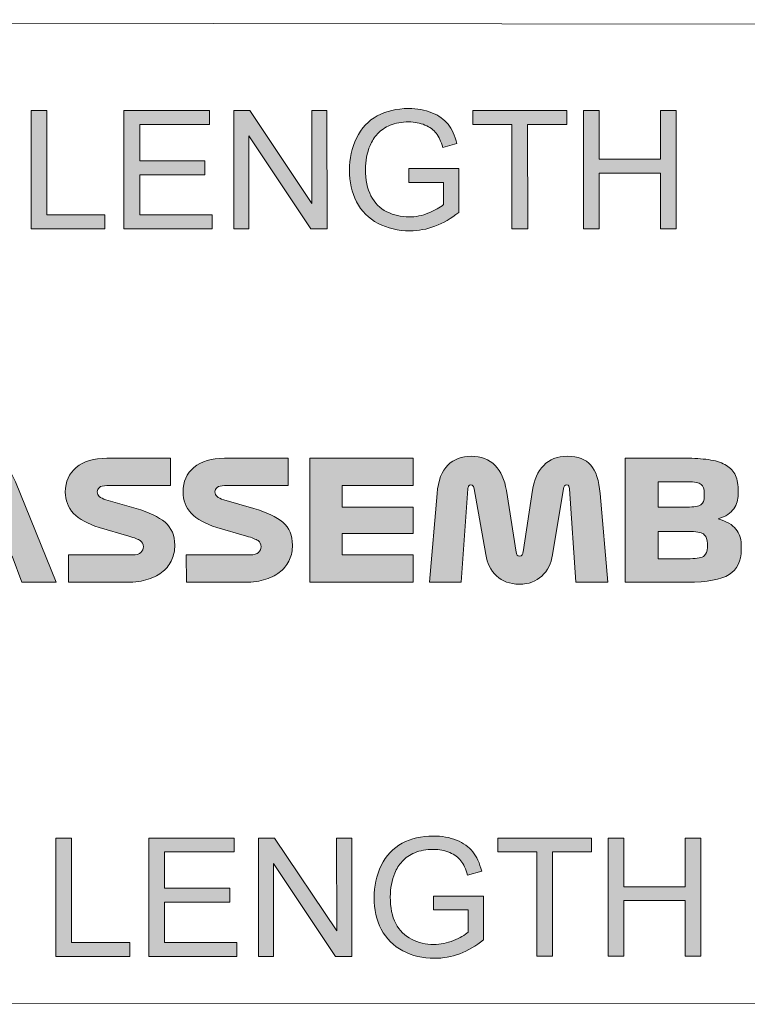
# Model space of a CAD drawing. Header units: millimetres. Extents: x 7 to 595, y -296 to -6.
# Tile 105 of 131: x 486 to 505, y -177 to -152. Entities that reach past the tile are written whole.
import ezdxf

# ---------------------------------------------------------------- set-up
doc = ezdxf.new("R2010")
doc.units = ezdxf.units.MM
doc.header["$MEASUREMENT"] = 0
doc.layers.add('Layer 1', color=7, linetype='Continuous', lineweight=0)

# ---------------------------------------------------------------- blocks, each defined once
blk = doc.blocks.new('Block_51')
at = {"layer": 'Layer 1', "true_color": 0x010101, "transparency": 33554687}
for points in [[(486.388, -157.071), (486.388, -154.04), (486.79, -154.04), (486.79, -156.715), (488.281, -156.715), (488.281, -157.071)], [(488.768, -157.071), (488.768, -154.04), (490.956, -154.039), (490.956, -154.395), (489.17, -154.395), (489.17, -155.326), (490.842, -155.326), (490.842, -155.682), (489.17, -155.682), (489.17, -156.715), (491.029, -156.715), (491.029, -157.07)], [(491.579, -157.07), (491.579, -154.039), (491.991, -154.039), (493.581, -156.418), (493.581, -154.039), (493.966, -154.039), (493.967, -157.07), (493.555, -157.07), (491.964, -154.691), (491.964, -157.07)], [(498.704, -157.069), (498.703, -154.394), (497.704, -154.394), (497.704, -154.038), (500.104, -154.038), (500.105, -154.394), (499.105, -154.394), (499.106, -157.069)], [(500.536, -157.069), (500.536, -154.038), (500.938, -154.038), (500.938, -155.287), (502.504, -155.287), (502.504, -154.038), (502.906, -154.038), (502.907, -157.069), (502.504, -157.069), (502.504, -155.642), (500.938, -155.642), (500.938, -157.069)], [(493.527, -166.123), (493.526, -162.948), (496.176, -162.948), (496.177, -163.646), (494.352, -163.647), (494.352, -164.197), (496.177, -164.197), (496.177, -164.874), (494.352, -164.874), (494.352, -165.425), (496.177, -165.424), (496.177, -166.123)], [(487.022, -175.71), (487.021, -172.679), (487.423, -172.679), (487.424, -175.354), (488.914, -175.354), (488.914, -175.71)], [(489.401, -175.709), (489.401, -172.678), (491.59, -172.678), (491.59, -173.034), (489.803, -173.034), (489.803, -173.965), (491.475, -173.965), (491.476, -174.321), (489.803, -174.321), (489.804, -175.354), (491.662, -175.354), (491.662, -175.709)], [(492.212, -175.709), (492.212, -172.678), (492.624, -172.678), (494.215, -175.057), (494.214, -172.678), (494.6, -172.678), (494.6, -175.709), (494.188, -175.709), (492.597, -173.33), (492.598, -175.709)], [(499.337, -175.708), (499.337, -173.033), (498.338, -173.033), (498.338, -172.677), (500.738, -172.677), (500.738, -173.033), (499.739, -173.033), (499.739, -175.708)], [(501.169, -175.708), (501.169, -172.677), (501.571, -172.677), (501.571, -173.926), (503.137, -173.926), (503.137, -172.677), (503.539, -172.677), (503.54, -175.708), (503.138, -175.708), (503.137, -174.281), (501.571, -174.281), (501.571, -175.708)]]:
    blk.add_hatch(color=18, dxfattribs=at).paths.add_polyline_path(points)
h = blk.add_hatch(color=18, dxfattribs=at)
edge = h.paths.add_edge_path()
edge.add_spline(control_points=[(496.058, -155.88), (496.058, -155.88), (496.058, -155.525), (496.058, -155.525), (496.058, -155.525), (497.341, -155.524), (497.341, -155.524), (497.341, -155.524), (497.341, -156.648), (497.341, -156.648), (497.144, -156.804), (496.941, -156.923), (496.732, -157.002), (496.522, -157.081), (496.307, -157.12), (496.087, -157.12), (495.789, -157.121), (495.519, -157.057), (495.275, -156.929), (495.033, -156.802), (494.848, -156.618), (494.725, -156.377), (494.601, -156.136), (494.539, -155.866), (494.539, -155.569), (494.539, -155.274), (494.6, -154.999), (494.723, -154.743), (494.847, -154.488), (495.024, -154.298), (495.255, -154.174), (495.487, -154.05), (495.753, -153.988), (496.055, -153.988), (496.274, -153.988), (496.472, -154.023), (496.649, -154.094), (496.827, -154.166), (496.966, -154.264), (497.066, -154.391), (497.167, -154.518), (497.243, -154.683), (497.295, -154.887), (497.295, -154.887), (496.933, -154.986), (496.933, -154.986), (496.887, -154.832), (496.831, -154.711), (496.764, -154.622), (496.696, -154.534), (496.6, -154.463), (496.475, -154.41), (496.35, -154.358), (496.211, -154.331), (496.057, -154.331), (495.875, -154.331), (495.717, -154.359), (495.583, -154.415), (495.449, -154.471), (495.342, -154.544), (495.26, -154.636), (495.178, -154.727), (495.114, -154.827), (495.069, -154.936), (494.992, -155.124), (494.953, -155.327), (494.953, -155.547), (494.953, -155.817), (495, -156.044), (495.093, -156.227), (495.186, -156.409), (495.321, -156.544), (495.498, -156.632), (495.676, -156.721), (495.865, -156.765), (496.064, -156.765), (496.238, -156.765), (496.407, -156.731), (496.572, -156.664), (496.737, -156.596), (496.862, -156.525), (496.947, -156.448), (496.947, -156.448), (496.947, -155.88), (496.947, -155.88), (496.947, -155.88), (496.058, -155.88), (496.058, -155.88)], knot_values=[0, 0, 0, 0, 1, 1, 1, 2, 2, 2, 3, 3, 3, 4, 4, 4, 5, 5, 5, 6, 6, 6, 7, 7, 7, 8, 8, 8, 9, 9, 9, 10, 10, 10, 11, 11, 11, 12, 12, 12, 13, 13, 13, 14, 14, 14, 15, 15, 15, 16, 16, 16, 17, 17, 17, 18, 18, 18, 19, 19, 19, 20, 20, 20, 21, 21, 21, 22, 22, 22, 23, 23, 23, 24, 24, 24, 25, 25, 25, 26, 26, 26, 27, 27, 27, 28, 28, 28, 29, 29, 29, 29], degree=3, periodic=0)
h = blk.add_hatch(color=18, dxfattribs=at)
edge = h.paths.add_edge_path()
edge.add_spline(control_points=[(485.09, -163.716), (485.09, -163.716), (484.671, -164.804), (484.671, -164.804), (484.671, -164.804), (485.653, -164.803), (485.653, -164.803), (485.653, -164.803), (485.242, -163.716), (485.242, -163.716), (485.234, -163.696), (485.224, -163.678), (485.215, -163.663), (485.205, -163.647), (485.188, -163.639), (485.166, -163.639), (485.146, -163.639), (485.131, -163.646), (485.119, -163.66), (485.108, -163.675), (485.098, -163.693), (485.09, -163.716)], knot_values=[0, 0, 0, 0, 1, 1, 1, 2, 2, 2, 3, 3, 3, 4, 4, 4, 5, 5, 5, 6, 6, 6, 7, 7, 7, 7], degree=3, periodic=0)
edge = h.paths.add_edge_path()
edge.add_spline(control_points=[(486.152, -166.124), (486.152, -166.124), (485.903, -165.46), (485.903, -165.46), (485.903, -165.46), (484.417, -165.46), (484.417, -165.46), (484.417, -165.46), (484.163, -166.124), (484.163, -166.124), (484.163, -166.124), (483.308, -166.125), (483.308, -166.125), (483.308, -166.125), (484.362, -163.563), (484.362, -163.563), (484.443, -163.363), (484.544, -163.202), (484.664, -163.081), (484.784, -162.959), (484.95, -162.898), (485.162, -162.898), (485.382, -162.898), (485.554, -162.958), (485.68, -163.078), (485.806, -163.198), (485.908, -163.357), (485.987, -163.555), (485.987, -163.555), (487.033, -166.124), (487.033, -166.124), (487.033, -166.124), (486.152, -166.124), (486.152, -166.124), (486.152, -166.124), (486.152, -166.124), (486.152, -166.124)], knot_values=[0, 0, 0, 0, 1, 1, 1, 2, 2, 2, 3, 3, 3, 4, 4, 4, 5, 5, 5, 6, 6, 6, 7, 7, 7, 8, 8, 8, 9, 9, 9, 10, 10, 10, 11, 11, 11, 12, 12, 12, 12], degree=3, periodic=0)
h = blk.add_hatch(color=18, dxfattribs=at)
edge = h.paths.add_edge_path()
edge.add_spline(control_points=[(488.891, -164.943), (488.891, -164.943), (488.129, -164.718), (488.129, -164.718), (487.836, -164.631), (487.618, -164.511), (487.477, -164.359), (487.336, -164.206), (487.266, -164.024), (487.266, -163.813), (487.266, -163.547), (487.359, -163.337), (487.545, -163.182), (487.731, -163.027), (487.994, -162.949), (488.332, -162.949), (488.332, -162.949), (489.962, -162.949), (489.962, -162.949), (489.962, -162.949), (489.962, -163.647), (489.962, -163.647), (489.962, -163.647), (488.328, -163.647), (488.328, -163.647), (488.238, -163.647), (488.174, -163.664), (488.138, -163.696), (488.101, -163.729), (488.083, -163.765), (488.083, -163.804), (488.083, -163.855), (488.1, -163.896), (488.136, -163.929), (488.171, -163.961), (488.228, -163.989), (488.307, -164.011), (488.307, -164.011), (489.082, -164.236), (489.082, -164.236), (489.409, -164.332), (489.655, -164.449), (489.821, -164.589), (489.986, -164.729), (490.068, -164.924), (490.068, -165.175), (490.068, -165.305), (490.043, -165.428), (489.994, -165.544), (489.945, -165.659), (489.87, -165.76), (489.77, -165.844), (489.67, -165.929), (489.543, -165.997), (489.389, -166.048), (489.235, -166.098), (489.055, -166.124), (488.849, -166.124), (488.849, -166.124), (487.35, -166.124), (487.35, -166.124), (487.35, -166.124), (487.35, -165.425), (487.35, -165.425), (487.35, -165.425), (488.976, -165.425), (488.976, -165.425), (489.083, -165.425), (489.158, -165.404), (489.2, -165.362), (489.243, -165.319), (489.264, -165.27), (489.264, -165.214), (489.264, -165.146), (489.238, -165.094), (489.186, -165.059), (489.133, -165.024), (489.035, -164.985), (488.891, -164.943)], knot_values=[0, 0, 0, 0, 1, 1, 1, 2, 2, 2, 3, 3, 3, 4, 4, 4, 5, 5, 5, 6, 6, 6, 7, 7, 7, 8, 8, 8, 9, 9, 9, 10, 10, 10, 11, 11, 11, 12, 12, 12, 13, 13, 13, 14, 14, 14, 15, 15, 15, 16, 16, 16, 17, 17, 17, 18, 18, 18, 19, 19, 19, 20, 20, 20, 21, 21, 21, 22, 22, 22, 23, 23, 23, 24, 24, 24, 25, 25, 25, 26, 26, 26, 26], degree=3, periodic=0)
h = blk.add_hatch(color=18, dxfattribs=at)
edge = h.paths.add_edge_path()
edge.add_spline(control_points=[(491.905, -164.942), (491.905, -164.942), (491.143, -164.718), (491.143, -164.718), (490.85, -164.631), (490.632, -164.511), (490.491, -164.358), (490.35, -164.206), (490.28, -164.024), (490.28, -163.812), (490.28, -163.547), (490.373, -163.337), (490.559, -163.181), (490.745, -163.026), (491.008, -162.949), (491.346, -162.948), (491.346, -162.948), (492.976, -162.948), (492.976, -162.948), (492.976, -162.948), (492.976, -163.647), (492.976, -163.647), (492.976, -163.647), (491.342, -163.647), (491.342, -163.647), (491.252, -163.647), (491.188, -163.663), (491.152, -163.696), (491.115, -163.728), (491.097, -163.764), (491.097, -163.804), (491.097, -163.855), (491.114, -163.896), (491.15, -163.929), (491.185, -163.961), (491.242, -163.989), (491.321, -164.011), (491.321, -164.011), (492.096, -164.235), (492.096, -164.235), (492.423, -164.331), (492.669, -164.449), (492.835, -164.589), (493, -164.728), (493.082, -164.924), (493.082, -165.175), (493.082, -165.305), (493.058, -165.428), (493.008, -165.543), (492.959, -165.659), (492.884, -165.759), (492.784, -165.844), (492.684, -165.929), (492.557, -165.996), (492.403, -166.047), (492.249, -166.098), (492.069, -166.123), (491.863, -166.123), (491.863, -166.123), (490.365, -166.124), (490.365, -166.124), (490.365, -166.124), (490.364, -165.425), (490.364, -165.425), (490.364, -165.425), (491.99, -165.425), (491.99, -165.425), (492.097, -165.425), (492.172, -165.404), (492.214, -165.361), (492.257, -165.319), (492.278, -165.27), (492.278, -165.213), (492.278, -165.145), (492.252, -165.094), (492.2, -165.059), (492.147, -165.023), (492.049, -164.985), (491.905, -164.942)], knot_values=[0, 0, 0, 0, 1, 1, 1, 2, 2, 2, 3, 3, 3, 4, 4, 4, 5, 5, 5, 6, 6, 6, 7, 7, 7, 8, 8, 8, 9, 9, 9, 10, 10, 10, 11, 11, 11, 12, 12, 12, 13, 13, 13, 14, 14, 14, 15, 15, 15, 16, 16, 16, 17, 17, 17, 18, 18, 18, 19, 19, 19, 20, 20, 20, 21, 21, 21, 22, 22, 22, 23, 23, 23, 24, 24, 24, 25, 25, 25, 26, 26, 26, 26], degree=3, periodic=0)
h = blk.add_hatch(color=18, dxfattribs=at)
edge = h.paths.add_edge_path()
edge.add_spline(control_points=[(496.588, -166.123), (496.588, -166.123), (496.786, -163.854), (496.786, -163.854), (496.814, -163.515), (496.907, -163.271), (497.063, -163.121), (497.22, -162.972), (497.418, -162.897), (497.658, -162.897), (497.915, -162.897), (498.119, -162.975), (498.27, -163.132), (498.421, -163.288), (498.518, -163.502), (498.56, -163.773), (498.56, -163.773), (498.81, -165.352), (498.81, -165.352), (498.816, -165.386), (498.825, -165.411), (498.837, -165.428), (498.85, -165.445), (498.871, -165.454), (498.899, -165.454), (498.927, -165.454), (498.948, -165.444), (498.962, -165.424), (498.976, -165.404), (498.985, -165.377), (498.988, -165.344), (498.988, -165.344), (499.229, -163.769), (499.229, -163.769), (499.268, -163.501), (499.364, -163.288), (499.515, -163.132), (499.665, -162.975), (499.868, -162.897), (500.122, -162.897), (500.39, -162.897), (500.59, -162.972), (500.721, -163.123), (500.852, -163.274), (500.932, -163.517), (500.96, -163.853), (500.96, -163.853), (501.16, -166.122), (501.16, -166.122), (501.16, -166.122), (500.342, -166.122), (500.342, -166.122), (500.342, -166.122), (500.173, -163.731), (500.173, -163.731), (500.17, -163.702), (500.165, -163.678), (500.158, -163.659), (500.151, -163.639), (500.133, -163.629), (500.105, -163.629), (500.082, -163.629), (500.064, -163.638), (500.05, -163.657), (500.036, -163.675), (500.027, -163.697), (500.025, -163.722), (500.025, -163.722), (499.741, -165.42), (499.741, -165.42), (499.705, -165.645), (499.614, -165.828), (499.468, -165.966), (499.323, -166.104), (499.132, -166.173), (498.895, -166.173), (498.649, -166.173), (498.453, -166.102), (498.306, -165.96), (498.159, -165.817), (498.068, -165.636), (498.031, -165.416), (498.031, -165.416), (497.734, -163.727), (497.734, -163.727), (497.729, -163.696), (497.719, -163.672), (497.705, -163.655), (497.691, -163.638), (497.672, -163.629), (497.65, -163.629), (497.622, -163.629), (497.602, -163.639), (497.593, -163.659), (497.583, -163.679), (497.576, -163.704), (497.574, -163.735), (497.574, -163.735), (497.405, -166.123), (497.405, -166.123), (497.405, -166.123), (496.588, -166.123), (496.588, -166.123)], knot_values=[0, 0, 0, 0, 1, 1, 1, 2, 2, 2, 3, 3, 3, 4, 4, 4, 5, 5, 5, 6, 6, 6, 7, 7, 7, 8, 8, 8, 9, 9, 9, 10, 10, 10, 11, 11, 11, 12, 12, 12, 13, 13, 13, 14, 14, 14, 15, 15, 15, 16, 16, 16, 17, 17, 17, 18, 18, 18, 19, 19, 19, 20, 20, 20, 21, 21, 21, 22, 22, 22, 23, 23, 23, 24, 24, 24, 25, 25, 25, 26, 26, 26, 27, 27, 27, 28, 28, 28, 29, 29, 29, 30, 30, 30, 31, 31, 31, 32, 32, 32, 33, 33, 33, 34, 34, 34, 34], degree=3, periodic=0)
h = blk.add_hatch(color=18, dxfattribs=at)
edge = h.paths.add_edge_path()
edge.add_spline(control_points=[(503.289, -164.827), (503.289, -164.827), (502.45, -164.827), (502.45, -164.827), (502.45, -164.827), (502.451, -165.521), (502.451, -165.521), (502.451, -165.521), (503.268, -165.521), (503.268, -165.521), (503.454, -165.521), (503.574, -165.497), (503.627, -165.449), (503.681, -165.401), (503.708, -165.329), (503.708, -165.233), (503.708, -165.233), (503.708, -165.131), (503.708, -165.131), (503.708, -165.035), (503.682, -164.961), (503.629, -164.907), (503.577, -164.853), (503.464, -164.827), (503.289, -164.827)], knot_values=[0, 0, 0, 0, 1, 1, 1, 2, 2, 2, 3, 3, 3, 4, 4, 4, 5, 5, 5, 6, 6, 6, 7, 7, 7, 8, 8, 8, 8], degree=3, periodic=0)
edge = h.paths.add_edge_path()
edge.add_spline(control_points=[(503.208, -163.548), (503.208, -163.548), (502.45, -163.548), (502.45, -163.548), (502.45, -163.548), (502.45, -164.2), (502.45, -164.2), (502.45, -164.2), (503.187, -164.2), (503.187, -164.2), (503.368, -164.2), (503.486, -164.179), (503.543, -164.137), (503.599, -164.094), (503.627, -164.025), (503.627, -163.929), (503.627, -163.929), (503.627, -163.832), (503.627, -163.832), (503.627, -163.736), (503.6, -163.665), (503.545, -163.618), (503.49, -163.571), (503.377, -163.548), (503.208, -163.548), (503.208, -163.548), (503.208, -163.548), (503.208, -163.548)], knot_values=[0, 0, 0, 0, 1, 1, 1, 2, 2, 2, 3, 3, 3, 4, 4, 4, 5, 5, 5, 6, 6, 6, 7, 7, 7, 8, 8, 8, 9, 9, 9, 9], degree=3, periodic=0)
edge = h.paths.add_edge_path()
edge.add_spline(control_points=[(503.149, -162.947), (503.369, -162.947), (503.564, -162.959), (503.733, -162.983), (503.902, -163.007), (504.043, -163.048), (504.154, -163.108), (504.266, -163.167), (504.35, -163.247), (504.408, -163.349), (504.466, -163.451), (504.495, -163.58), (504.495, -163.739), (504.495, -163.739), (504.495, -163.878), (504.495, -163.878), (504.495, -164.008), (504.458, -164.129), (504.385, -164.24), (504.312, -164.352), (504.178, -164.438), (503.983, -164.5), (504.197, -164.563), (504.35, -164.651), (504.44, -164.765), (504.53, -164.879), (504.576, -165.004), (504.576, -165.14), (504.576, -165.14), (504.576, -165.288), (504.576, -165.288), (504.576, -165.587), (504.471, -165.801), (504.262, -165.929), (504.054, -166.058), (503.699, -166.122), (503.2, -166.122), (503.2, -166.122), (501.604, -166.122), (501.604, -166.122), (501.604, -166.122), (501.604, -162.947), (501.604, -162.947), (501.604, -162.947), (503.149, -162.947), (503.149, -162.947), (503.149, -162.947), (503.149, -162.947), (503.149, -162.947)], knot_values=[0, 0, 0, 0, 1, 1, 1, 2, 2, 2, 3, 3, 3, 4, 4, 4, 5, 5, 5, 6, 6, 6, 7, 7, 7, 8, 8, 8, 9, 9, 9, 10, 10, 10, 11, 11, 11, 12, 12, 12, 13, 13, 13, 14, 14, 14, 15, 15, 15, 16, 16, 16, 16], degree=3, periodic=0)
h = blk.add_hatch(color=18, dxfattribs=at)
edge = h.paths.add_edge_path()
edge.add_spline(control_points=[(496.692, -174.519), (496.692, -174.519), (496.692, -174.163), (496.692, -174.163), (496.692, -174.163), (497.974, -174.163), (497.974, -174.163), (497.974, -174.163), (497.974, -175.286), (497.974, -175.286), (497.778, -175.443), (497.574, -175.562), (497.365, -175.641), (497.155, -175.72), (496.94, -175.759), (496.72, -175.759), (496.422, -175.759), (496.152, -175.696), (495.909, -175.568), (495.666, -175.441), (495.482, -175.256), (495.358, -175.016), (495.234, -174.775), (495.172, -174.505), (495.172, -174.208), (495.172, -173.913), (495.233, -173.638), (495.357, -173.382), (495.48, -173.126), (495.657, -172.937), (495.889, -172.813), (496.12, -172.689), (496.387, -172.627), (496.689, -172.627), (496.907, -172.627), (497.106, -172.662), (497.283, -172.733), (497.46, -172.804), (497.599, -172.903), (497.699, -173.03), (497.8, -173.156), (497.876, -173.322), (497.928, -173.526), (497.928, -173.526), (497.566, -173.625), (497.566, -173.625), (497.521, -173.471), (497.464, -173.35), (497.397, -173.261), (497.329, -173.173), (497.233, -173.102), (497.108, -173.049), (496.983, -172.996), (496.844, -172.97), (496.691, -172.97), (496.508, -172.97), (496.35, -172.998), (496.216, -173.054), (496.083, -173.109), (495.975, -173.183), (495.893, -173.275), (495.811, -173.366), (495.748, -173.466), (495.702, -173.574), (495.625, -173.763), (495.587, -173.966), (495.587, -174.185), (495.587, -174.456), (495.633, -174.683), (495.726, -174.866), (495.819, -175.048), (495.954, -175.183), (496.132, -175.271), (496.309, -175.359), (496.498, -175.404), (496.697, -175.404), (496.871, -175.404), (497.04, -175.37), (497.205, -175.303), (497.371, -175.235), (497.495, -175.164), (497.581, -175.087), (497.581, -175.087), (497.581, -174.519), (497.581, -174.519), (497.581, -174.519), (496.692, -174.519), (496.692, -174.519)], knot_values=[0, 0, 0, 0, 1, 1, 1, 2, 2, 2, 3, 3, 3, 4, 4, 4, 5, 5, 5, 6, 6, 6, 7, 7, 7, 8, 8, 8, 9, 9, 9, 10, 10, 10, 11, 11, 11, 12, 12, 12, 13, 13, 13, 14, 14, 14, 15, 15, 15, 16, 16, 16, 17, 17, 17, 18, 18, 18, 19, 19, 19, 20, 20, 20, 21, 21, 21, 22, 22, 22, 23, 23, 23, 24, 24, 24, 25, 25, 25, 26, 26, 26, 27, 27, 27, 28, 28, 28, 29, 29, 29, 29], degree=3, periodic=0)
at = {"layer": 'Layer 1'}
for points in [[(486.388, -157.071), (486.388, -154.04), (486.79, -154.04), (486.79, -156.715), (488.281, -156.715), (488.281, -157.071)], [(488.768, -157.071), (488.768, -154.04), (490.956, -154.039), (490.956, -154.395), (489.17, -154.395), (489.17, -155.326), (490.842, -155.326), (490.842, -155.682), (489.17, -155.682), (489.17, -156.715), (491.029, -156.715), (491.029, -157.07)], [(491.579, -157.07), (491.579, -154.039), (491.991, -154.039), (493.581, -156.418), (493.581, -154.039), (493.966, -154.039), (493.967, -157.07), (493.555, -157.07), (491.964, -154.691), (491.964, -157.07)], [(498.704, -157.069), (498.703, -154.394), (497.704, -154.394), (497.704, -154.038), (500.104, -154.038), (500.105, -154.394), (499.105, -154.394), (499.106, -157.069)], [(500.536, -157.069), (500.536, -154.038), (500.938, -154.038), (500.938, -155.287), (502.504, -155.287), (502.504, -154.038), (502.906, -154.038), (502.907, -157.069), (502.504, -157.069), (502.504, -155.642), (500.938, -155.642), (500.938, -157.069)], [(493.527, -166.123), (493.526, -162.948), (496.176, -162.948), (496.177, -163.646), (494.352, -163.647), (494.352, -164.197), (496.177, -164.197), (496.177, -164.874), (494.352, -164.874), (494.352, -165.425), (496.177, -165.424), (496.177, -166.123)], [(487.022, -175.71), (487.021, -172.679), (487.423, -172.679), (487.424, -175.354), (488.914, -175.354), (488.914, -175.71)], [(489.401, -175.709), (489.401, -172.678), (491.59, -172.678), (491.59, -173.034), (489.803, -173.034), (489.803, -173.965), (491.475, -173.965), (491.476, -174.321), (489.803, -174.321), (489.804, -175.354), (491.662, -175.354), (491.662, -175.709)], [(492.212, -175.709), (492.212, -172.678), (492.624, -172.678), (494.215, -175.057), (494.214, -172.678), (494.6, -172.678), (494.6, -175.709), (494.188, -175.709), (492.597, -173.33), (492.598, -175.709)], [(499.337, -175.708), (499.337, -173.033), (498.338, -173.033), (498.338, -172.677), (500.738, -172.677), (500.738, -173.033), (499.739, -173.033), (499.739, -175.708)], [(501.169, -175.708), (501.169, -172.677), (501.571, -172.677), (501.571, -173.926), (503.137, -173.926), (503.137, -172.677), (503.539, -172.677), (503.54, -175.708), (503.138, -175.708), (503.137, -174.281), (501.571, -174.281), (501.571, -175.708)]]:
    blk.add_lwpolyline(points, close=True, dxfattribs=at)
at = {"layer": 'Layer 1', "color": 240, "lineweight": 0, "true_color": 0xed2224}
for points in [[(409.736, -151.711), (409.736, -151.711), (579.745, -151.911), (579.745, -151.911)], [(579.749, -176.911), (579.749, -176.911), (369.749, -176.938), (369.749, -176.938)]]:
    blk.add_open_spline(points, degree=3, dxfattribs=at)
at = {"layer": 'Layer 1'}
for points, knots in [([(496.058, -155.88), (496.058, -155.88), (496.058, -155.525), (496.058, -155.525), (496.058, -155.525), (497.341, -155.524), (497.341, -155.524), (497.341, -155.524), (497.341, -156.648), (497.341, -156.648), (497.144, -156.804), (496.941, -156.923), (496.732, -157.002), (496.522, -157.081), (496.307, -157.12), (496.087, -157.12), (495.789, -157.121), (495.519, -157.057), (495.275, -156.929), (495.033, -156.802), (494.848, -156.618), (494.725, -156.377), (494.601, -156.136), (494.539, -155.866), (494.539, -155.569), (494.539, -155.274), (494.6, -154.999), (494.723, -154.743), (494.847, -154.488), (495.024, -154.298), (495.255, -154.174), (495.487, -154.05), (495.753, -153.988), (496.055, -153.988), (496.274, -153.988), (496.472, -154.023), (496.649, -154.094), (496.827, -154.166), (496.966, -154.264), (497.066, -154.391), (497.167, -154.518), (497.243, -154.683), (497.295, -154.887), (497.295, -154.887), (496.933, -154.986), (496.933, -154.986), (496.887, -154.832), (496.831, -154.711), (496.764, -154.622), (496.696, -154.534), (496.6, -154.463), (496.475, -154.41), (496.35, -154.358), (496.211, -154.331), (496.057, -154.331), (495.875, -154.331), (495.717, -154.359), (495.583, -154.415), (495.449, -154.471), (495.342, -154.544), (495.26, -154.636), (495.178, -154.727), (495.114, -154.827), (495.069, -154.936), (494.992, -155.124), (494.953, -155.327), (494.953, -155.547), (494.953, -155.817), (495, -156.044), (495.093, -156.227), (495.186, -156.409), (495.321, -156.544), (495.498, -156.632), (495.676, -156.721), (495.865, -156.765), (496.064, -156.765), (496.238, -156.765), (496.407, -156.731), (496.572, -156.664), (496.737, -156.596), (496.862, -156.525), (496.947, -156.448), (496.947, -156.448), (496.947, -155.88), (496.947, -155.88), (496.947, -155.88), (496.058, -155.88), (496.058, -155.88)], [0, 0, 0, 0, 1, 1, 1, 2, 2, 2, 3, 3, 3, 4, 4, 4, 5, 5, 5, 6, 6, 6, 7, 7, 7, 8, 8, 8, 9, 9, 9, 10, 10, 10, 11, 11, 11, 12, 12, 12, 13, 13, 13, 14, 14, 14, 15, 15, 15, 16, 16, 16, 17, 17, 17, 18, 18, 18, 19, 19, 19, 20, 20, 20, 21, 21, 21, 22, 22, 22, 23, 23, 23, 24, 24, 24, 25, 25, 25, 26, 26, 26, 27, 27, 27, 28, 28, 28, 29, 29, 29, 29]), ([(486.152, -166.124), (486.152, -166.124), (485.903, -165.46), (485.903, -165.46), (485.903, -165.46), (484.417, -165.46), (484.417, -165.46), (484.417, -165.46), (484.163, -166.124), (484.163, -166.124), (484.163, -166.124), (483.308, -166.125), (483.308, -166.125), (483.308, -166.125), (484.362, -163.563), (484.362, -163.563), (484.443, -163.363), (484.544, -163.202), (484.664, -163.081), (484.784, -162.959), (484.95, -162.898), (485.162, -162.898), (485.382, -162.898), (485.554, -162.958), (485.68, -163.078), (485.806, -163.198), (485.908, -163.357), (485.987, -163.555), (485.987, -163.555), (487.033, -166.124), (487.033, -166.124), (487.033, -166.124), (486.152, -166.124), (486.152, -166.124), (486.152, -166.124), (486.152, -166.124), (486.152, -166.124)], [0, 0, 0, 0, 1, 1, 1, 2, 2, 2, 3, 3, 3, 4, 4, 4, 5, 5, 5, 6, 6, 6, 7, 7, 7, 8, 8, 8, 9, 9, 9, 10, 10, 10, 11, 11, 11, 12, 12, 12, 12]), ([(488.891, -164.943), (488.891, -164.943), (488.129, -164.718), (488.129, -164.718), (487.836, -164.631), (487.618, -164.511), (487.477, -164.359), (487.336, -164.206), (487.266, -164.024), (487.266, -163.813), (487.266, -163.547), (487.359, -163.337), (487.545, -163.182), (487.731, -163.027), (487.994, -162.949), (488.332, -162.949), (488.332, -162.949), (489.962, -162.949), (489.962, -162.949), (489.962, -162.949), (489.962, -163.647), (489.962, -163.647), (489.962, -163.647), (488.328, -163.647), (488.328, -163.647), (488.238, -163.647), (488.174, -163.664), (488.138, -163.696), (488.101, -163.729), (488.083, -163.765), (488.083, -163.804), (488.083, -163.855), (488.1, -163.896), (488.136, -163.929), (488.171, -163.961), (488.228, -163.989), (488.307, -164.011), (488.307, -164.011), (489.082, -164.236), (489.082, -164.236), (489.409, -164.332), (489.655, -164.449), (489.821, -164.589), (489.986, -164.729), (490.068, -164.924), (490.068, -165.175), (490.068, -165.305), (490.043, -165.428), (489.994, -165.544), (489.945, -165.659), (489.87, -165.76), (489.77, -165.844), (489.67, -165.929), (489.543, -165.997), (489.389, -166.048), (489.235, -166.098), (489.055, -166.124), (488.849, -166.124), (488.849, -166.124), (487.35, -166.124), (487.35, -166.124), (487.35, -166.124), (487.35, -165.425), (487.35, -165.425), (487.35, -165.425), (488.976, -165.425), (488.976, -165.425), (489.083, -165.425), (489.158, -165.404), (489.2, -165.362), (489.243, -165.319), (489.264, -165.27), (489.264, -165.214), (489.264, -165.146), (489.238, -165.094), (489.186, -165.059), (489.133, -165.024), (489.035, -164.985), (488.891, -164.943)], [0, 0, 0, 0, 1, 1, 1, 2, 2, 2, 3, 3, 3, 4, 4, 4, 5, 5, 5, 6, 6, 6, 7, 7, 7, 8, 8, 8, 9, 9, 9, 10, 10, 10, 11, 11, 11, 12, 12, 12, 13, 13, 13, 14, 14, 14, 15, 15, 15, 16, 16, 16, 17, 17, 17, 18, 18, 18, 19, 19, 19, 20, 20, 20, 21, 21, 21, 22, 22, 22, 23, 23, 23, 24, 24, 24, 25, 25, 25, 26, 26, 26, 26]), ([(491.905, -164.942), (491.905, -164.942), (491.143, -164.718), (491.143, -164.718), (490.85, -164.631), (490.632, -164.511), (490.491, -164.358), (490.35, -164.206), (490.28, -164.024), (490.28, -163.812), (490.28, -163.547), (490.373, -163.337), (490.559, -163.181), (490.745, -163.026), (491.008, -162.949), (491.346, -162.948), (491.346, -162.948), (492.976, -162.948), (492.976, -162.948), (492.976, -162.948), (492.976, -163.647), (492.976, -163.647), (492.976, -163.647), (491.342, -163.647), (491.342, -163.647), (491.252, -163.647), (491.188, -163.663), (491.152, -163.696), (491.115, -163.728), (491.097, -163.764), (491.097, -163.804), (491.097, -163.855), (491.114, -163.896), (491.15, -163.929), (491.185, -163.961), (491.242, -163.989), (491.321, -164.011), (491.321, -164.011), (492.096, -164.235), (492.096, -164.235), (492.423, -164.331), (492.669, -164.449), (492.835, -164.589), (493, -164.728), (493.082, -164.924), (493.082, -165.175), (493.082, -165.305), (493.058, -165.428), (493.008, -165.543), (492.959, -165.659), (492.884, -165.759), (492.784, -165.844), (492.684, -165.929), (492.557, -165.996), (492.403, -166.047), (492.249, -166.098), (492.069, -166.123), (491.863, -166.123), (491.863, -166.123), (490.365, -166.124), (490.365, -166.124), (490.365, -166.124), (490.364, -165.425), (490.364, -165.425), (490.364, -165.425), (491.99, -165.425), (491.99, -165.425), (492.097, -165.425), (492.172, -165.404), (492.214, -165.361), (492.257, -165.319), (492.278, -165.27), (492.278, -165.213), (492.278, -165.145), (492.252, -165.094), (492.2, -165.059), (492.147, -165.023), (492.049, -164.985), (491.905, -164.942)], [0, 0, 0, 0, 1, 1, 1, 2, 2, 2, 3, 3, 3, 4, 4, 4, 5, 5, 5, 6, 6, 6, 7, 7, 7, 8, 8, 8, 9, 9, 9, 10, 10, 10, 11, 11, 11, 12, 12, 12, 13, 13, 13, 14, 14, 14, 15, 15, 15, 16, 16, 16, 17, 17, 17, 18, 18, 18, 19, 19, 19, 20, 20, 20, 21, 21, 21, 22, 22, 22, 23, 23, 23, 24, 24, 24, 25, 25, 25, 26, 26, 26, 26]), ([(496.588, -166.123), (496.588, -166.123), (496.786, -163.854), (496.786, -163.854), (496.814, -163.515), (496.907, -163.271), (497.063, -163.121), (497.22, -162.972), (497.418, -162.897), (497.658, -162.897), (497.915, -162.897), (498.119, -162.975), (498.27, -163.132), (498.421, -163.288), (498.518, -163.502), (498.56, -163.773), (498.56, -163.773), (498.81, -165.352), (498.81, -165.352), (498.816, -165.386), (498.825, -165.411), (498.837, -165.428), (498.85, -165.445), (498.871, -165.454), (498.899, -165.454), (498.927, -165.454), (498.948, -165.444), (498.962, -165.424), (498.976, -165.404), (498.985, -165.377), (498.988, -165.344), (498.988, -165.344), (499.229, -163.769), (499.229, -163.769), (499.268, -163.501), (499.364, -163.288), (499.515, -163.132), (499.665, -162.975), (499.868, -162.897), (500.122, -162.897), (500.39, -162.897), (500.59, -162.972), (500.721, -163.123), (500.852, -163.274), (500.932, -163.517), (500.96, -163.853), (500.96, -163.853), (501.16, -166.122), (501.16, -166.122), (501.16, -166.122), (500.342, -166.122), (500.342, -166.122), (500.342, -166.122), (500.173, -163.731), (500.173, -163.731), (500.17, -163.702), (500.165, -163.678), (500.158, -163.659), (500.151, -163.639), (500.133, -163.629), (500.105, -163.629), (500.082, -163.629), (500.064, -163.638), (500.05, -163.657), (500.036, -163.675), (500.027, -163.697), (500.025, -163.722), (500.025, -163.722), (499.741, -165.42), (499.741, -165.42), (499.705, -165.645), (499.614, -165.828), (499.468, -165.966), (499.323, -166.104), (499.132, -166.173), (498.895, -166.173), (498.649, -166.173), (498.453, -166.102), (498.306, -165.96), (498.159, -165.817), (498.068, -165.636), (498.031, -165.416), (498.031, -165.416), (497.734, -163.727), (497.734, -163.727), (497.729, -163.696), (497.719, -163.672), (497.705, -163.655), (497.691, -163.638), (497.672, -163.629), (497.65, -163.629), (497.622, -163.629), (497.602, -163.639), (497.593, -163.659), (497.583, -163.679), (497.576, -163.704), (497.574, -163.735), (497.574, -163.735), (497.405, -166.123), (497.405, -166.123), (497.405, -166.123), (496.588, -166.123), (496.588, -166.123)], [0, 0, 0, 0, 1, 1, 1, 2, 2, 2, 3, 3, 3, 4, 4, 4, 5, 5, 5, 6, 6, 6, 7, 7, 7, 8, 8, 8, 9, 9, 9, 10, 10, 10, 11, 11, 11, 12, 12, 12, 13, 13, 13, 14, 14, 14, 15, 15, 15, 16, 16, 16, 17, 17, 17, 18, 18, 18, 19, 19, 19, 20, 20, 20, 21, 21, 21, 22, 22, 22, 23, 23, 23, 24, 24, 24, 25, 25, 25, 26, 26, 26, 27, 27, 27, 28, 28, 28, 29, 29, 29, 30, 30, 30, 31, 31, 31, 32, 32, 32, 33, 33, 33, 34, 34, 34, 34]), ([(503.149, -162.947), (503.369, -162.947), (503.564, -162.959), (503.733, -162.983), (503.902, -163.007), (504.043, -163.048), (504.154, -163.108), (504.266, -163.167), (504.35, -163.247), (504.408, -163.349), (504.466, -163.451), (504.495, -163.58), (504.495, -163.739), (504.495, -163.739), (504.495, -163.878), (504.495, -163.878), (504.495, -164.008), (504.458, -164.129), (504.385, -164.24), (504.312, -164.352), (504.178, -164.438), (503.983, -164.5), (504.197, -164.563), (504.35, -164.651), (504.44, -164.765), (504.53, -164.879), (504.576, -165.004), (504.576, -165.14), (504.576, -165.14), (504.576, -165.288), (504.576, -165.288), (504.576, -165.587), (504.471, -165.801), (504.262, -165.929), (504.054, -166.058), (503.699, -166.122), (503.2, -166.122), (503.2, -166.122), (501.604, -166.122), (501.604, -166.122), (501.604, -166.122), (501.604, -162.947), (501.604, -162.947), (501.604, -162.947), (503.149, -162.947), (503.149, -162.947), (503.149, -162.947), (503.149, -162.947), (503.149, -162.947)], [0, 0, 0, 0, 1, 1, 1, 2, 2, 2, 3, 3, 3, 4, 4, 4, 5, 5, 5, 6, 6, 6, 7, 7, 7, 8, 8, 8, 9, 9, 9, 10, 10, 10, 11, 11, 11, 12, 12, 12, 13, 13, 13, 14, 14, 14, 15, 15, 15, 16, 16, 16, 16]), ([(503.208, -163.548), (503.208, -163.548), (502.45, -163.548), (502.45, -163.548), (502.45, -163.548), (502.45, -164.2), (502.45, -164.2), (502.45, -164.2), (503.187, -164.2), (503.187, -164.2), (503.368, -164.2), (503.486, -164.179), (503.543, -164.137), (503.599, -164.094), (503.627, -164.025), (503.627, -163.929), (503.627, -163.929), (503.627, -163.832), (503.627, -163.832), (503.627, -163.736), (503.6, -163.665), (503.545, -163.618), (503.49, -163.571), (503.377, -163.548), (503.208, -163.548), (503.208, -163.548), (503.208, -163.548), (503.208, -163.548)], [0, 0, 0, 0, 1, 1, 1, 2, 2, 2, 3, 3, 3, 4, 4, 4, 5, 5, 5, 6, 6, 6, 7, 7, 7, 8, 8, 8, 9, 9, 9, 9]), ([(503.289, -164.827), (503.289, -164.827), (502.45, -164.827), (502.45, -164.827), (502.45, -164.827), (502.451, -165.521), (502.451, -165.521), (502.451, -165.521), (503.268, -165.521), (503.268, -165.521), (503.454, -165.521), (503.574, -165.497), (503.627, -165.449), (503.681, -165.401), (503.708, -165.329), (503.708, -165.233), (503.708, -165.233), (503.708, -165.131), (503.708, -165.131), (503.708, -165.035), (503.682, -164.961), (503.629, -164.907), (503.577, -164.853), (503.464, -164.827), (503.289, -164.827)], [0, 0, 0, 0, 1, 1, 1, 2, 2, 2, 3, 3, 3, 4, 4, 4, 5, 5, 5, 6, 6, 6, 7, 7, 7, 8, 8, 8, 8]), ([(496.692, -174.519), (496.692, -174.519), (496.692, -174.163), (496.692, -174.163), (496.692, -174.163), (497.974, -174.163), (497.974, -174.163), (497.974, -174.163), (497.974, -175.286), (497.974, -175.286), (497.778, -175.443), (497.574, -175.562), (497.365, -175.641), (497.155, -175.72), (496.94, -175.759), (496.72, -175.759), (496.422, -175.759), (496.152, -175.696), (495.909, -175.568), (495.666, -175.441), (495.482, -175.256), (495.358, -175.016), (495.234, -174.775), (495.172, -174.505), (495.172, -174.208), (495.172, -173.913), (495.233, -173.638), (495.357, -173.382), (495.48, -173.126), (495.657, -172.937), (495.889, -172.813), (496.12, -172.689), (496.387, -172.627), (496.689, -172.627), (496.907, -172.627), (497.106, -172.662), (497.283, -172.733), (497.46, -172.804), (497.599, -172.903), (497.699, -173.03), (497.8, -173.156), (497.876, -173.322), (497.928, -173.526), (497.928, -173.526), (497.566, -173.625), (497.566, -173.625), (497.521, -173.471), (497.464, -173.35), (497.397, -173.261), (497.329, -173.173), (497.233, -173.102), (497.108, -173.049), (496.983, -172.996), (496.844, -172.97), (496.691, -172.97), (496.508, -172.97), (496.35, -172.998), (496.216, -173.054), (496.083, -173.109), (495.975, -173.183), (495.893, -173.275), (495.811, -173.366), (495.748, -173.466), (495.702, -173.574), (495.625, -173.763), (495.587, -173.966), (495.587, -174.185), (495.587, -174.456), (495.633, -174.683), (495.726, -174.866), (495.819, -175.048), (495.954, -175.183), (496.132, -175.271), (496.309, -175.359), (496.498, -175.404), (496.697, -175.404), (496.871, -175.404), (497.04, -175.37), (497.205, -175.303), (497.371, -175.235), (497.495, -175.164), (497.581, -175.087), (497.581, -175.087), (497.581, -174.519), (497.581, -174.519), (497.581, -174.519), (496.692, -174.519), (496.692, -174.519)], [0, 0, 0, 0, 1, 1, 1, 2, 2, 2, 3, 3, 3, 4, 4, 4, 5, 5, 5, 6, 6, 6, 7, 7, 7, 8, 8, 8, 9, 9, 9, 10, 10, 10, 11, 11, 11, 12, 12, 12, 13, 13, 13, 14, 14, 14, 15, 15, 15, 16, 16, 16, 17, 17, 17, 18, 18, 18, 19, 19, 19, 20, 20, 20, 21, 21, 21, 22, 22, 22, 23, 23, 23, 24, 24, 24, 25, 25, 25, 26, 26, 26, 27, 27, 27, 28, 28, 28, 29, 29, 29, 29])]:
    blk.add_open_spline(points, degree=3, knots=knots, dxfattribs=at)

msp = doc.modelspace()

# ---------------------------------------------------------------- block references
at = {"layer": 'Layer 1'}
msp.add_blockref('Block_51', (0, 0), dxfattribs=at)

doc.saveas('drawing.dxf')
